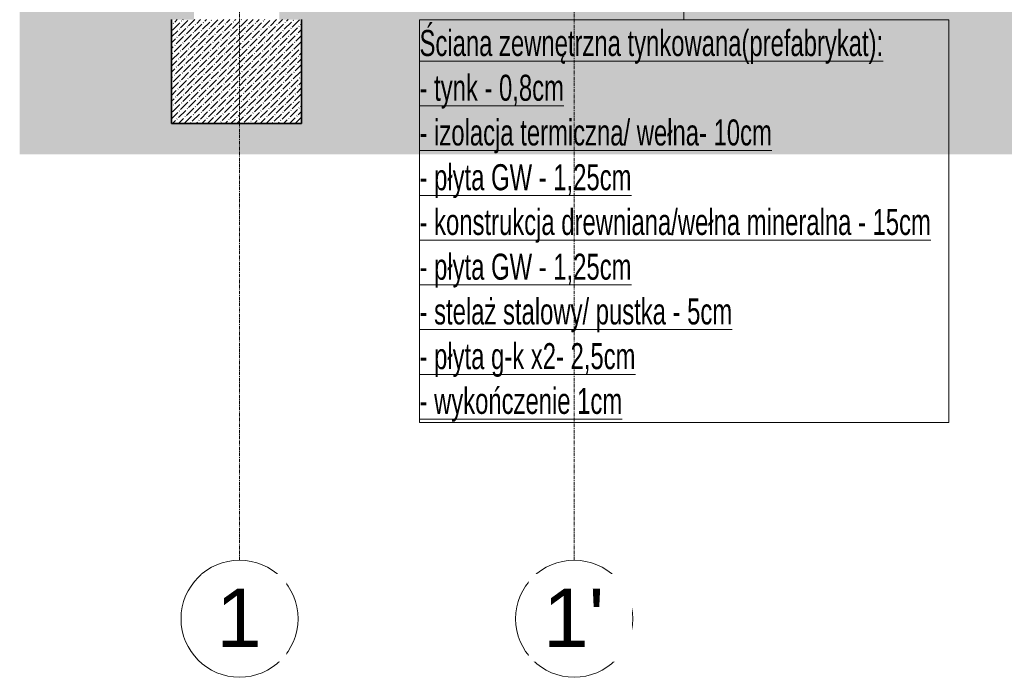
# Model space of a CAD drawing. Header units: millimetres. Extents: x -37728 to 44100, y 631619 to 691915.
# Tile 189 of 256: x -8476 to -4691, y 681799 to 684327. Entities that reach past the tile are written whole.
import ezdxf

# ---------------------------------------------------------------- set-up
doc = ezdxf.new("R2010")
doc.units = ezdxf.units.MM
doc.linetypes.add('Linia siatki', pattern=[2.2225, 1.27, -0.3175, 0.3175, -0.3175])
doc.layers.add('_XREF', color=7, linetype='Continuous')
for name, color, linetype, lineweight in [('A-ANNO-IDEN', 252, 'Continuous', 5), ('C-TOPO', 252, 'Continuous', 5), ('S-FNDN', 252, 'Continuous', 5), ('S-GRID', 252, 'Continuous', 5), ('S-GRID-IDEN', 252, 'Continuous', 5)]:
    doc.layers.add(name, color=color, linetype=linetype, lineweight=lineweight)
doc.styles.add('Arial', font='arial.ttf', dxfattribs={"height": 5.447353})
doc.styles.add('Arial Narrow_1', font='ARIALN.TTF', dxfattribs={"width": 0.8, "height": 10})

# ---------------------------------------------------------------- blocks, each defined once
blk = doc.blocks.new('Siatka - M_Symbol siatki - okrąg mniejszy-7853319-Przekrój')
at = {"layer": 'S-GRID-IDEN', "color": 252}
blk.add_circle((65527.61, -300.36), 22.5, dxfattribs=at)
blk = doc.blocks.new('A$C4e31ac75')
at = {"layer": 'C-TOPO'}
blk.add_hatch(color=256, dxfattribs=at).paths.add_polyline_path([(-661.35, 2852.81), (-152.77, 2852.81), (-152.77, 2974.42), (-225.75, 2974.42), (-225.75, 2959.66), (-231.75, 2959.66), (-231.75, 2964.66), (-280.95, 2964.66), (-280.95, 2974.42), (-282.95, 2974.42), (-282.95, 2904.66), (-278.75, 2904.66), (-278.75, 2864.66), (-328.75, 2864.66), (-328.75, 2904.66), (-315.75, 2904.66), (-315.75, 2914.66), (-1070.15, 2914.66), (-1070.15, 2904.66), (-1061.55, 2904.66), (-1061.55, 2864.66), (-1111.55, 2864.66), (-1111.55, 2904.66), (-1102.95, 2904.66), (-1102.95, 2974.43), (-1105.5, 2974.43), (-1105.5, 2964.66), (-1155.5, 2964.66), (-1155.5, 2959.66), (-1161.5, 2959.66), (-1161.5, 2974.43), (-1169.93, 2974.43), (-1169.93, 2852.81), (-788.5, 2852.81)])
at = {"layer": 'S-FNDN'}
h = blk.add_hatch(dxfattribs=at)
h.set_pattern_fill('FP_13', color=256, style=0, pattern_type=2)
h.set_pattern_definition([(45, (-605.9514, 3277.6592), (0.841457, 3.0872282), [3.969, -0.79375, 0.16764, -0.62611])])
h.paths.add_polyline_path([(-1111.55, 2864.66), (-1061.55, 2864.66), (-1061.55, 2904.66), (-1111.55, 2904.66)])
at = {"layer": 'A-ANNO-IDEN'}
blk.add_line((-914.56, 3027.71), (-914.56, 2904.53), dxfattribs=at)
at = {"layer": 'A-ANNO-IDEN', "flags": 128}
blk.add_lwpolyline([(-1016.18, 2904.53), (-812.7, 2904.53), (-812.7, 2749.73), (-1016.18, 2749.73)], close=True, dxfattribs=at)
at = {"layer": 'S-FNDN', "lineweight": 35}
for p, q in [((-1111.55, 2904.66), (-1111.55, 2864.66)), ((-1061.55, 2864.66), (-1061.55, 2904.66)), ((-1111.55, 2864.66), (-1061.55, 2864.66))]:
    blk.add_line(p, q, dxfattribs=at)
at = {"layer": 'S-GRID', "linetype": 'Linia siatki'}
for p, q in [((-1085.4, 2696.79), (-1085.4, 3618.35)), ((-956.73, 2696.79), (-956.73, 3618.35))]:
    blk.add_line(p, q, dxfattribs=at)
at = {"layer": 'S-GRID-IDEN'}
for p in [(-66613.01, 2974.66), (-66484.34, 2974.66)]:
    blk.add_blockref('Siatka - M_Symbol siatki - okrąg mniejszy-7853319-Przekrój', p, dxfattribs=at)
at = {"layer": 'A-ANNO-IDEN', "char_height": 10, "attachment_point": 1, "style": 'Arial Narrow_1'}
for s, insert, width in [('\\LŚciana zewnętrzna tynkowana(prefabrykat):', (-1016.18, 2900.64), 223.8311), ('\\L- tynk - 0,8cm', (-1016.18, 2883.44), 69.5865), ('\\L- izolacja termiczna/ wełna- 10cm', (-1016.18, 2866.25), 169.6371), ('\\L- płyta GW - 1,25cm', (-1016.18, 2849.05), 101.654), ('\\L- konstrukcja drewniana/wełna mineralna - 15cm', (-1016.18, 2831.85), 246.2784), ('\\L- płyta GW - 1,25cm', (-1016.18, 2814.65), 101.654), ('\\L- stelaż stalowy/ pustka - 5cm', (-1016.18, 2797.45), 150.7172), ('\\L- płyta g-k x2- 2,5cm', (-1016.18, 2780.26), 104.2194), ('\\L- wykończenie 1cm', (-1016.18, 2763.06), 97.4852)]:
    blk.add_mtext(s, dxfattribs=dict(at, insert=insert, width=width))
at = {"layer": 'S-GRID-IDEN', "char_height": 22.5, "attachment_point": 1, "style": 'Arial', "bg_fill": 3, "box_fill_scale": 1.25, "bg_fill_color": 256, "bg_fill_true_color": 13158600, "bg_fill_transparency": 0}
for s, insert, width in [('\\fArial|b0|i0|c238|p34|;1', (-1094.33, 2685.92), 21.2447), ("1'", (-968.63, 2685.92), 28.4599)]:
    blk.add_mtext(s, dxfattribs=dict(at, insert=insert, width=width))

msp = doc.modelspace()

# ---------------------------------------------------------------- block references
at = {"layer": '_XREF', "xscale": 10, "yscale": 10, "zscale": 10}
msp.add_blockref('A$C4e31ac75', (3222.8, 655281.1), dxfattribs=at)

doc.saveas('drawing.dxf')
